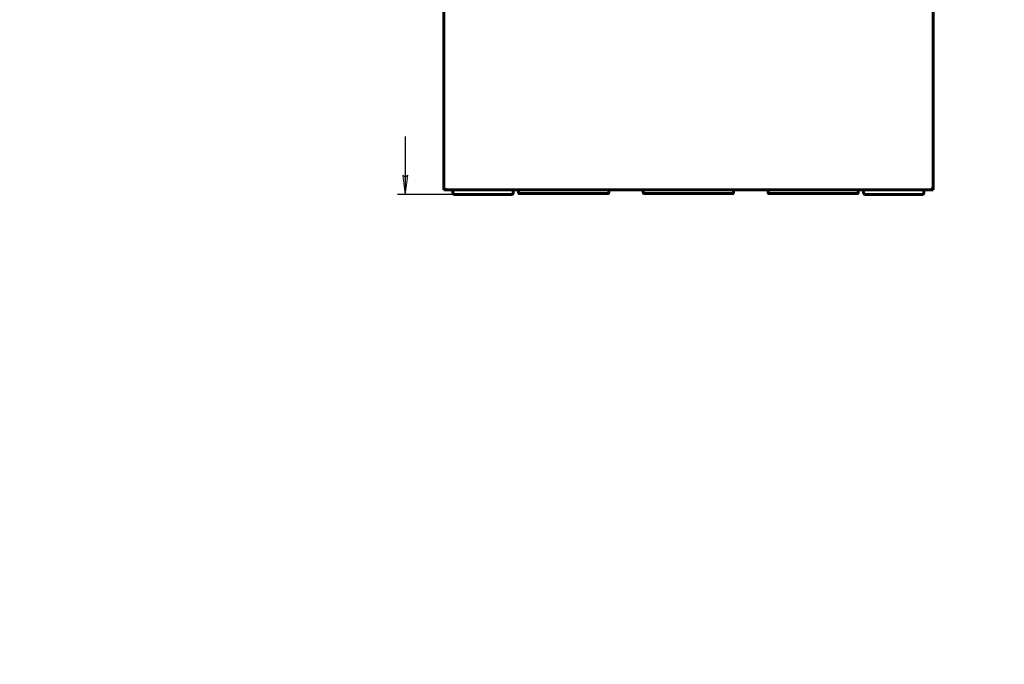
# Model space of a CAD drawing. Header units: millimetres. Extents: x 0 to 594, y 0 to 420.
# Tile 1 of 19: x 0 to 257, y 0 to 168. Entities that reach past the tile are written whole.
import ezdxf

# ---------------------------------------------------------------- set-up
doc = ezdxf.new("R2010")
doc.units = ezdxf.units.MM
doc.linetypes.add('K5LT_BASIC', pattern=[0])
doc.linetypes.add('K5LT_THIN', pattern=[0])
doc.layers.add('Системный слой', color=7, linetype='Continuous')
doc.styles.add('KDIMTEXTSTYLE', font='GOST_AU.SHX', dxfattribs={"width": 0.96, "oblique": 15, "height": 5})
doc.dimstyles.new('KDIMSTYLE (0.50)', dxfattribs={"dimtxt": 5, "dimasz": 1, "dimexe": 2, "dimexo": 0, "dimgap": 1, "dimtad": 1, "dimlfac": 2, "dimtxsty": 'KDIMTEXTSTYLE', "dimsah": 1, "dimcen": 0, "dimdle": 1, "dimadec": 0, "dimazin": 0, "dimtfac": 0.667, "dimtmove": 0, "dimatfit": 3, "dimfxl": 1, "dimtvp": 1, "dimtolj": 1, "dimtzin": 0, "dimarcsym": 0})

# ---------------------------------------------------------------- blocks, each defined once
blk = doc.blocks.new('U35')
at = {"layer": 'Системный слой', "color": 150, "linetype": 'K5LT_BASIC', "lineweight": 60, "true_color": 0x0080ff}
for p, q in [((206.72, 122.54), (195.22, 122.54)), ((218.22, 122.54), (206.72, 122.54))]:
    blk.add_line(p, q, dxfattribs=at)
blk = doc.blocks.new('U36')
at = {"layer": 'Системный слой', "color": 150, "linetype": 'K5LT_BASIC', "lineweight": 60, "true_color": 0x0080ff}
for p, q in [((141.72, 122.54), (130.22, 122.54)), ((153.22, 122.54), (141.72, 122.54))]:
    blk.add_line(p, q, dxfattribs=at)
blk = doc.blocks.new('U44')
at = {"layer": 'Системный слой', "color": 150, "linetype": 'K5LT_BASIC', "lineweight": 60, "true_color": 0x0080ff}
for p, q in [((110.47, 123.54), (110.49, 123.67)), ((110.49, 123.67), (110.52, 123.78)), ((110.52, 123.79), (110.53, 123.81)), ((110.52, 123.78), (110.52, 123.79)), ((110.52, 123.78), (110.52, 123.78)), ((110.53, 123.81), (110.54, 123.84)), ((110.54, 123.84), (110.56, 123.89)), ((110.56, 123.89), (110.57, 123.91))]:
    blk.add_line(p, q, dxfattribs=at)
blk = doc.blocks.new('U45')
at = {"layer": 'Системный слой', "color": 150, "linetype": 'K5LT_BASIC', "lineweight": 60, "true_color": 0x0080ff}
for p, q in [((237.97, 326.04), (237.97, 325.29)), ((237.97, 233.94), (237.97, 233.84)), ((237.97, 124.29), (237.97, 123.54))]:
    blk.add_line(p, q, dxfattribs=at)
blk = doc.blocks.new('U47')
at = {"layer": 'Системный слой', "color": 150, "linetype": 'K5LT_BASIC', "lineweight": 60, "true_color": 0x0080ff}
for p, q in [((110.47, 325.29), (110.47, 326.04)), ((110.47, 123.54), (110.47, 124.29))]:
    blk.add_line(p, q, dxfattribs=at)
blk = doc.blocks.new('U48')
at = {"layer": 'Системный слой', "color": 150, "linetype": 'K5LT_BASIC', "lineweight": 60, "true_color": 0x0080ff}
for p, q in [((237.88, 123.89), (237.87, 123.91)), ((237.9, 123.84), (237.88, 123.89)), ((237.92, 123.81), (237.9, 123.84)), ((237.92, 123.79), (237.92, 123.81)), ((237.92, 123.78), (237.92, 123.79)), ((237.95, 123.67), (237.92, 123.78)), ((237.92, 123.78), (237.92, 123.78)), ((237.97, 123.54), (237.95, 123.67))]:
    blk.add_line(p, q, dxfattribs=at)
blk = doc.blocks.new('U49')
at = {"layer": 'Системный слой', "color": 150, "linetype": 'K5LT_BASIC', "lineweight": 60, "true_color": 0x0080ff}
for p, q in [((174.22, 122.54), (162.72, 122.54)), ((185.72, 122.54), (174.22, 122.54))]:
    blk.add_line(p, q, dxfattribs=at)
blk = doc.blocks.new('KDIMARROW_01')
at = {"layer": 'Системный слой'}
blk.add_hatch(color=0, dxfattribs=at).paths.add_polyline_path([(-5, -0.66), (0, 0), (-5, 0.66), (-4.5, 0)])
at = {"layer": 'Системный слой', "color": 0, "linetype": 'K5LT_THIN', "lineweight": 18}
for p, q in [((-4.5, 0), (-5, 0.66)), ((-5, 0.66), (0, 0)), ((0, 0), (-5, -0.66)), ((-5, -0.66), (-4.5, 0)), ((0, 0), (-1, 0))]:
    blk.add_line(p, q, dxfattribs=at)

msp = doc.modelspace()

# ---------------------------------------------------------------- linework, layer by layer
at = {"layer": 'Системный слой', "color": 150, "linetype": 'K5LT_BASIC', "lineweight": 60, "true_color": 0x0080ff}
for p, q in [((110.4721, 124.2882), (110.4721, 233.8382)), ((237.9721, 124.2882), (237.9721, 233.8382)), ((110.474, 123.5382), (111.0722, 123.5338)), ((111.0721, 123.5382), (111.2221, 123.5382)), ((111.0722, 123.5338), (111.0723, 123.5533)), ((120.6731, 123.5382), (111.2221, 123.5382)), ((112.8471, 122.7882), (112.8471, 123.5382)), ((227.7712, 123.5382), (120.6731, 123.5382)), ((128.5971, 122.7882), (128.5971, 123.5382)), ((129.9721, 123.5382), (129.9721, 122.7882)), ((153.4721, 123.5382), (153.4721, 122.7882)), ((162.4721, 123.5382), (162.4721, 122.7882)), ((185.9721, 123.5382), (185.9721, 122.7882)), ((194.9721, 123.5382), (194.9721, 122.7882)), ((218.4721, 123.5382), (218.4721, 122.7882)), ((219.8471, 122.7882), (219.8471, 123.5382)), ((237.2221, 123.5382), (227.7712, 123.5382)), ((235.5971, 122.7882), (235.5971, 123.5382)), ((237.3721, 123.5382), (237.2221, 123.5382)), ((237.3721, 123.5338), (237.3719, 123.5533)), ((237.9702, 123.5382), (237.3721, 123.5338)), ((128.0971, 122.2882), (113.3471, 122.2882)), ((235.0971, 122.2882), (220.3471, 122.2882))]:
    msp.add_line(p, q, dxfattribs=at)
for centre, radius, start, end in [((111.2221, 124.2882), 0.75, 180, 270), ((111.2221, 124.2882), 0.75, 237.962, 269.999998), ((237.2221, 124.2882), 0.75, 270, 0), ((113.3471, 122.7882), 0.5, 180, 270), ((128.0971, 122.7882), 0.5, 270, 0), ((130.2221, 122.7882), 0.25, 180, 270.000009), ((153.2221, 122.7882), 0.25, 269.999991, 0), ((162.7221, 122.7882), 0.25, 180, 270.000009), ((185.7221, 122.7882), 0.25, 269.999991, 0), ((195.2221, 122.7882), 0.25, 180, 270.000009), ((218.2221, 122.7882), 0.25, 269.999991, 0), ((220.3471, 122.7882), 0.5, 180, 270), ((235.0971, 122.7882), 0.5, 270, 0)]:
    msp.add_arc(centre, radius, start, end, dxfattribs=at)

# ---------------------------------------------------------------- block references
at = {"layer": 'Системный слой'}
for name in ['U47', 'U45', 'U44', 'U48', 'U36', 'U49', 'U35']:
    msp.add_blockref(name, (0, 0), dxfattribs=at)

# ---------------------------------------------------------------- dimensions: what is measured, and where the dimension line sits
at = {"layer": 'Системный слой', "color": 7}
msp.add_linear_dim(base=(100.4721, 336.0382), p1=(113.3471, 122.2882), p2=(111.3221, 336.0382), angle=90, location=(100.4721, 243.0382), text='\\H5.0;\\W0.965;\\Q15;\\H5.0;\\W0.965;\\Q15;\\Q15;В', dimstyle='KDIMSTYLE (0.50)', override={"dimexo": 0, "dimblk1": 'KDIMARROW_01', "dimblk2": 'KDIMARROW_01', "dimse1": 0, "dimse2": 0, "dimclrt": 7, "dimtolj": 1}, dxfattribs=at).render()

doc.saveas('drawing.dxf')
